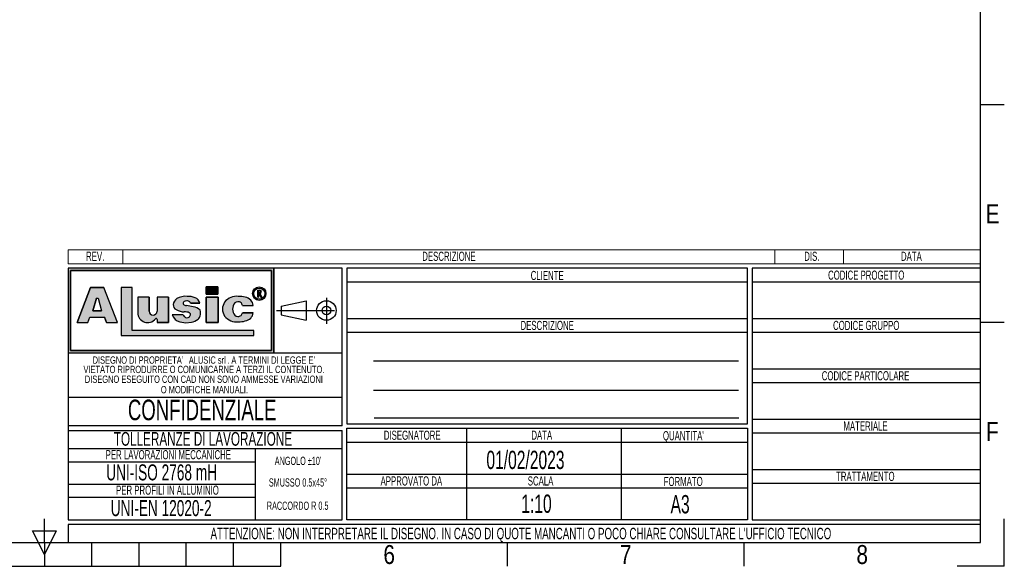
# Model space of a CAD drawing. Header units: millimetres. Extents: x 0 to 420, y 0 to 309.
# Tile 20 of 32: x 205 to 420, y 0 to 120. Entities that reach past the tile are written whole.
import ezdxf
from ezdxf.enums import TextEntityAlignment as Align

# ---------------------------------------------------------------- set-up
doc = ezdxf.new("R2010")
doc.units = ezdxf.units.MM
doc.linetypes.add('CENTERX2', pattern=[20.319999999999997, 12.7, -2.54, 2.54, -2.54])
doc.layers.add('CARTIGLIO', color=140, linetype='Continuous')
doc.styles.add('SLDTEXTSTYLE0', font='TXT', dxfattribs={"width": 0.6382978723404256})
doc.styles.add('SLDTEXTSTYLE1', font='TXT', dxfattribs={"width": 0.675})
doc.styles.add('SLDTEXTSTYLE2', font='TXT', dxfattribs={"width": 0.8214676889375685})

# ---------------------------------------------------------------- blocks, each defined once
blk = doc.blocks.new('SW_NOTE_0')
at = {"layer": 'CARTIGLIO', "color": 0, "insert": (7.526595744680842, 2.578135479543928), "char_height": 2, "attachment_point": 2, "style": 'SLDTEXTSTYLE0'}
blk.add_mtext('TRATTAMENTO', dxfattribs=at)
blk = doc.blocks.new('SW_NOTE_0_1')
at = {"layer": 'CARTIGLIO', "color": 0, "insert": (85.40558510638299, 3.222669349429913), "char_height": 2.5, "attachment_point": 2, "style": 'SLDTEXTSTYLE0'}
blk.add_mtext("ATTENZIONE: NON INTERPRETARE IL DISEGNO. IN CASO DI QUOTE MANCANTI O POCO CHIARE CONSULTARE L'UFFICIO TECNICO", dxfattribs=at)
blk = doc.blocks.new('SW_NOTE_0_2')
at = {"layer": 'CARTIGLIO', "color": 0, "insert": (3.510638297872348, 2.578135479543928), "char_height": 2, "attachment_point": 2, "style": 'SLDTEXTSTYLE0'}
blk.add_mtext('SCALA', dxfattribs=at)
blk = doc.blocks.new('SW_NOTE_0_3')
at = {"layer": 'CARTIGLIO', "color": 0, "insert": (8.670212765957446, 2.578135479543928), "char_height": 2, "attachment_point": 2, "style": 'SLDTEXTSTYLE0'}
blk.add_mtext('APPROVATO DA', dxfattribs=at)
blk = doc.blocks.new('SW_NOTE_0_4')
at = {"layer": 'CARTIGLIO', "color": 0, "insert": (5.398936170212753, 2.578135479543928), "char_height": 2, "attachment_point": 2, "style": 'SLDTEXTSTYLE0'}
blk.add_mtext('FORMATO', dxfattribs=at)
blk = doc.blocks.new('SW_NOTE_0_5')
at = {"layer": 'CARTIGLIO', "color": 0, "insert": (7.606382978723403, 2.578135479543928), "char_height": 2, "attachment_point": 2, "style": 'SLDTEXTSTYLE0'}
blk.add_mtext('DISEGNATORE', dxfattribs=at)
blk = doc.blocks.new('SW_NOTE_0_6')
at = {"layer": 'CARTIGLIO', "color": 0, "insert": (2.845744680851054, 2.578135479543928), "char_height": 2, "attachment_point": 2, "style": 'SLDTEXTSTYLE0'}
blk.add_mtext('DATA', dxfattribs=at)
blk = doc.blocks.new('SW_NOTE_0_7')
at = {"layer": 'CARTIGLIO', "color": 0, "insert": (5.558510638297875, 2.578135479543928), "char_height": 2, "attachment_point": 2, "style": 'SLDTEXTSTYLE0'}
blk.add_mtext("QUANTITA'", dxfattribs=at)
blk = doc.blocks.new('SW_NOTE_0_8')
at = {"layer": 'CARTIGLIO', "color": 0, "insert": (7.10106382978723, 2.578135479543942), "char_height": 2, "attachment_point": 2, "style": 'SLDTEXTSTYLE0'}
blk.add_mtext('DESCRIZIONE', dxfattribs=at)
blk = doc.blocks.new('SW_NOTE_0_9')
at = {"layer": 'CARTIGLIO', "color": 0, "insert": (4.228723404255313, 2.578135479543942), "char_height": 2, "attachment_point": 2, "style": 'SLDTEXTSTYLE0'}
blk.add_mtext('CLIENTE', dxfattribs=at)
blk = doc.blocks.new('SW_NOTE_0_10')
at = {"layer": 'CARTIGLIO', "color": 0, "insert": (5.691489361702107, 2.578135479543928), "char_height": 2, "attachment_point": 2, "style": 'SLDTEXTSTYLE0'}
blk.add_mtext('MATERIALE', dxfattribs=at)
blk = doc.blocks.new('SW_NOTE_0_11')
at = {"layer": 'CARTIGLIO', "color": 0, "insert": (12.15425531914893, 2.578135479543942), "char_height": 2, "attachment_point": 2, "style": 'SLDTEXTSTYLE0'}
blk.add_mtext('CODICE PARTICOLARE', dxfattribs=at)
blk = doc.blocks.new('SW_NOTE_0_12')
at = {"layer": 'CARTIGLIO', "color": 0, "insert": (9.547872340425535, 2.578135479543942), "char_height": 2, "attachment_point": 2, "style": 'SLDTEXTSTYLE0'}
blk.add_mtext('CODICE GRUPPO', dxfattribs=at)
blk = doc.blocks.new('SW_NOTE_0_13')
at = {"layer": 'CARTIGLIO', "color": 0, "insert": (10.69148936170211, 2.578135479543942), "char_height": 2, "attachment_point": 2, "style": 'SLDTEXTSTYLE0'}
blk.add_mtext('CODICE PROGETTO', dxfattribs=at)
blk = doc.blocks.new('SW_NOTE_0_14')
at = {"layer": 'CARTIGLIO', "color": 0, "insert": (6.67819148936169, 2.320321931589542), "char_height": 1.8, "attachment_point": 2, "style": 'SLDTEXTSTYLE0'}
blk.add_mtext("ANGOLO ±10'", dxfattribs=at)
blk = doc.blocks.new('SW_NOTE_0_15')
at = {"layer": 'CARTIGLIO', "color": 0, "insert": (23.93617021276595, 3.867203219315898), "char_height": 3, "attachment_point": 2, "style": 'SLDTEXTSTYLE0'}
blk.add_mtext('TOLLERANZE DI LAVORAZIONE', dxfattribs=at)
blk = doc.blocks.new('SW_NOTE_0_16')
at = {"layer": 'CARTIGLIO', "color": 0, "insert": (21.07265624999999, 5.800804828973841), "char_height": 4.500000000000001, "attachment_point": 2, "style": 'SLDTEXTSTYLE1'}
blk.add_mtext('CONFIDENZIALE', dxfattribs=at)
blk = doc.blocks.new('SW_NOTE_0_17')
at = {"layer": 'CARTIGLIO', "color": 0, "insert": (28.04255319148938, 2.062508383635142), "char_height": 1.6, "attachment_point": 2, "style": 'SLDTEXTSTYLE0'}
blk.add_mtext('DISEGNO ESEGUITO CON CAD NON SONO AMMESSE VARIAZIONI', dxfattribs=at)
blk = doc.blocks.new('SW_NOTE_0_18')
at = {"layer": 'CARTIGLIO', "color": 0, "insert": (27.3404255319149, 2.062508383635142), "char_height": 1.6, "attachment_point": 2, "style": 'SLDTEXTSTYLE0'}
blk.add_mtext('VIETATO RIPRODURRE O COMUNICARNE A TERZI IL CONTENUTO.', dxfattribs=at)
blk = doc.blocks.new('SW_NOTE_0_19')
at = {"layer": 'CARTIGLIO', "color": 0, "insert": (7.587765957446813, 2.320321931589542), "char_height": 1.8, "attachment_point": 2, "style": 'SLDTEXTSTYLE0'}
blk.add_mtext('SMUSSO 0.5x45°', dxfattribs=at)
blk = doc.blocks.new('SW_NOTE_0_20')
at = {"layer": 'CARTIGLIO', "color": 0, "insert": (10.40425531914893, 2.062508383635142), "char_height": 1.6, "attachment_point": 2, "style": 'SLDTEXTSTYLE0'}
blk.add_mtext('O MODIFICHE MANUALI.', dxfattribs=at)
blk = doc.blocks.new('SW_NOTE_0_21')
at = {"layer": 'CARTIGLIO', "color": 0, "char_height": 1.6, "attachment_point": 2, "style": 'SLDTEXTSTYLE0'}
for s, insert in [('ALUSIC srl', (25.45120500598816, 2.062508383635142)), ("DISEGNO DI PROPRIETA'", (10.27659574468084, 2.062508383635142)), (". A TERMINI DI LEGGE E'", (39.41078027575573, 2.062508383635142))]:
    blk.add_mtext(s, dxfattribs=dict(at, insert=insert))
blk = doc.blocks.new('SW_NOTE_0_22')
at = {"layer": 'CARTIGLIO', "color": 0, "insert": (8.569148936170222, 2.320321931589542), "char_height": 1.8, "attachment_point": 2, "style": 'SLDTEXTSTYLE0'}
blk.add_mtext('RACCORDO R 0.5', dxfattribs=at)
blk = doc.blocks.new('SW_NOTE_0_23')
at = {"layer": 'CARTIGLIO', "color": 0, "insert": (18.30319148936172, 2.578135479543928), "char_height": 2, "attachment_point": 2, "style": 'SLDTEXTSTYLE0'}
blk.add_mtext('PER LAVORAZIONI MECCANICHE', dxfattribs=at)
blk = doc.blocks.new('SW_NOTE_0_24')
at = {"layer": 'CARTIGLIO', "color": 0, "insert": (15.68484042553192, 4.511737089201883), "char_height": 3.5, "attachment_point": 2, "style": 'SLDTEXTSTYLE0'}
blk.add_mtext('UNI-ISO 2768 mH', dxfattribs=at)
blk = doc.blocks.new('SW_NOTE_0_25')
at = {"layer": 'CARTIGLIO', "color": 0, "insert": (13.85638297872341, 2.578135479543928), "char_height": 2, "attachment_point": 2, "style": 'SLDTEXTSTYLE0'}
blk.add_mtext('PER PROFILI IN ALLUMINIO', dxfattribs=at)
blk = doc.blocks.new('SW_NOTE_0_26')
at = {"layer": 'CARTIGLIO', "color": 0, "insert": (14.05585106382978, 4.511737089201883), "char_height": 3.5, "attachment_point": 2, "style": 'SLDTEXTSTYLE0'}
blk.add_mtext('UNI-EN 12020-2', dxfattribs=at)
blk = doc.blocks.new('SW_NOTE_0_27')
at = {"layer": 'CARTIGLIO', "color": 0, "insert": (2.340425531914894, 2.578135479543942), "char_height": 2, "attachment_point": 2, "style": 'SLDTEXTSTYLE0'}
blk.add_mtext('REV.', dxfattribs=at)
blk = doc.blocks.new('SW_NOTE_0_28')
at = {"layer": 'CARTIGLIO', "color": 0, "insert": (2.845744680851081, 2.578135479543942), "char_height": 2, "attachment_point": 2, "style": 'SLDTEXTSTYLE0'}
blk.add_mtext('DATA', dxfattribs=at)
blk = doc.blocks.new('SW_NOTE_0_29')
at = {"layer": 'CARTIGLIO', "color": 0, "insert": (7.10106382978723, 2.578135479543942), "char_height": 2, "attachment_point": 2, "style": 'SLDTEXTSTYLE0'}
blk.add_mtext('DESCRIZIONE', dxfattribs=at)
blk = doc.blocks.new('SW_NOTE_0_30')
at = {"layer": 'CARTIGLIO', "color": 0, "insert": (1.968085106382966, 2.578135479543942), "char_height": 2, "attachment_point": 2, "style": 'SLDTEXTSTYLE0'}
blk.add_mtext('DIS.', dxfattribs=at)
blk = doc.blocks.new('Cartiglio ALUSIC')
at = {"layer": 'CARTIGLIO'}
h = blk.add_hatch(color=256, dxfattribs=at)
h.paths.add_polyline_path([(113.971100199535, 149.9990413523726), (113.971100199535, 131.4990413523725), (158.971100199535, 131.4990413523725), (158.971100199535, 149.9990413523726)], flags=0)
h.paths.add_polyline_path([(114.471100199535, 131.9990413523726), (114.471100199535, 149.4990413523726), (158.471100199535, 149.4990413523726), (158.471100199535, 131.9990413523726)], flags=0)
h = blk.add_hatch(color=256, dxfattribs=at)
h.paths.add_polyline_path([(118.292263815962, 138.1064632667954), (118.7611454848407, 139.3206628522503), (121.9303757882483, 139.3206628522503), (122.3992574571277, 138.1064632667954), (124.7510688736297, 138.1064632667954), (121.7833115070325, 145.7916640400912), (118.9082097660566, 145.7916640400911), (115.9404523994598, 138.1064632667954)], flags=0)
h.paths.add_polyline_path([(119.3961687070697, 140.7216809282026), (120.1708764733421, 143.4547391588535), (120.5206447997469, 143.4547391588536), (121.2953525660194, 140.721680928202)], flags=0)
for points in [[(128.0219401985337, 145.7956943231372), (125.5527056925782, 145.7956943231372), (125.5527056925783, 135.2696801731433), (154.6424359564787, 135.2696801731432), (154.6424359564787, 136.3597302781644), (128.0219401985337, 136.3597302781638)], [(144.2116339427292, 145.9308884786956), (144.2116339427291, 144.3245774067), (146.6985305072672, 144.3245774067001), (146.6985305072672, 145.9308884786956)], [(146.7838932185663, 143.6808359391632), (144.2116339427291, 143.6808359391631), (144.2116339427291, 138.1064632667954), (146.7838932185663, 138.1064632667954)]]:
    blk.add_hatch(color=256, dxfattribs=at).paths.add_polyline_path(points, flags=0)
h = blk.add_hatch(color=256, dxfattribs=at)
edge = h.paths.add_edge_path(flags=0)
edge.add_arc((155.7921827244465, 144.4510199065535), 1.479868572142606, 0, 360)
edge = h.paths.add_edge_path(flags=0)
edge.add_arc((155.7921827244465, 144.4510199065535), 1.214864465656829, 0, 360)
h = blk.add_hatch(color=256, dxfattribs=at)
edge = h.paths.add_edge_path(flags=0)
edge.add_arc((155.8903200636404, 144.8676091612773), 0.3723980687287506, 277.1406326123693, 450.0000000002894)
edge.add_line((155.8903200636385, 145.240007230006), (155.450204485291, 145.240007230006))
edge.add_line((155.450204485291, 145.240007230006), (155.450204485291, 143.6880606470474))
edge.add_line((155.450204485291, 143.6880606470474), (155.605611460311, 143.6880606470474))
edge.add_line((155.605611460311, 143.6880606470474), (155.605611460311, 144.4952110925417))
edge.add_line((155.605611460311, 144.4952110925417), (155.764003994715, 144.4952110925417))
edge.add_line((155.764003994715, 144.4952110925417), (156.171212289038, 143.6880606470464))
edge.add_line((156.171212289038, 143.6880606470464), (156.3452765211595, 143.6880606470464))
edge.add_line((156.3452765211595, 143.6880606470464), (155.9366110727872, 144.4980993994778))
edge = h.paths.add_edge_path(flags=0)
edge.add_line((155.6056114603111, 145.0846002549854), (155.8903200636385, 145.0846002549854))
edge.add_arc((155.8903200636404, 144.8676091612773), 0.2169910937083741, -90.00000000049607, 90.00000000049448, ccw=False)
edge.add_line((155.8903200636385, 144.6506180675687), (155.6056114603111, 144.6506180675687))
edge.add_line((155.6056114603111, 144.6506180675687), (155.6056114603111, 145.0846002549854))
h = blk.add_hatch(color=256, dxfattribs=at)
edge = h.paths.add_edge_path(flags=0)
edge.add_arc((132.5578484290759, 140.6186164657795), 0.8721260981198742, 180, 360, ccw=False)
edge.add_line((131.6857223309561, 140.6186164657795), (131.6857223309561, 143.6808359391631))
edge.add_line((131.6857223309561, 143.6808359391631), (129.2243885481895, 143.6808359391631))
edge.add_line((129.2243885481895, 143.6808359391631), (129.2243885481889, 140.2640777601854))
edge.add_arc((131.3820030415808, 140.2640777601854), 2.157614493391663, 180, 321.9680973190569)
edge.add_arc((133.2350345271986, 138.8146685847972), 0.1949400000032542, 3.751097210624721e-10, 141.9680973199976, ccw=False)
edge.add_line((133.4299745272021, 138.8146685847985), (133.4299745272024, 138.106463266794))
edge.add_line((133.4299745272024, 138.106463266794), (135.91068894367, 138.106463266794))
edge.add_line((135.91068894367, 138.106463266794), (135.9106889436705, 143.6808359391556))
edge.add_line((135.9106889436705, 143.6808359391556), (133.4299745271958, 143.6808359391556))
edge.add_line((133.4299745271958, 143.6808359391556), (133.4299745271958, 140.6186164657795))
h = blk.add_hatch(color=256, dxfattribs=at)
edge = h.paths.add_edge_path(flags=0)
edge.add_line((139.7219511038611, 138.0874905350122), (140.9616140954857, 138.2313935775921))
edge.add_arc((140.6251358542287, 140.9172664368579), 2.706867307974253, 277.1406456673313, 311.0032214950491)
edge.add_arc((141.7459062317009, 139.8536948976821), 1.178212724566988, 303.7868133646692, 347.8980612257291)
edge.add_arc((141.0550130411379, 140.1458147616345), 1.920162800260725, 343.6935231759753, 381.4193527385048)
edge.add_arc((140.9170023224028, 138.8528855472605), 2.77207698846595, 46.00269433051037, 81.25096772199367)
edge.add_arc((133.1604335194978, 99.54681763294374), 42.8338661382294, 78.993004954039, 81.01866969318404)
edge.add_arc((140.0875549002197, 143.5111497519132), 1.672976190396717, 238.77709912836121, 261.74465207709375, ccw=False)
edge.add_arc((139.511171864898, 142.3534770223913), 0.3988810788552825, 114.64010585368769, 223.1865854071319, ccw=False)
edge.add_arc((139.9292750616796, 141.471492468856), 1.374925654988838, 90.51660503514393, 115.15343256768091, ccw=False)
edge.add_arc((139.978971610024, 141.8617877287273), 0.986530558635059, 50.69488274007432, 93.60864602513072, ccw=False)
edge.add_arc((140.2656634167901, 142.2302567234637), 0.519939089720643, 14.547573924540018, 49.4198797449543, ccw=False)
edge.add_line((140.7689329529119, 142.3608569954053), (142.7634621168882, 142.3608569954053))
edge.add_arc((141.3534729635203, 142.2214802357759), 1.416861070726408, 5.645321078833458, 71.38339334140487)
edge.add_arc((140.0918708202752, 138.6413140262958), 5.212710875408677, 70.80435731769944, 90.86664277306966)
edge.add_arc((139.6876943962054, 140.01898057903), 3.848224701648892, 85.15036290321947, 119.9120405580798)
edge.add_arc((138.7589405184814, 141.8826763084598), 1.774008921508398, 123.9309471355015, 174.9914571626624)
edge.add_arc((138.007121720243, 141.9227892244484), 1.021881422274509, 173.5516105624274, 249.3813116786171)
edge.add_arc((139.4480837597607, 143.8857829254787), 3.430150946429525, 238.3320469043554, 269.1908231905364)
edge.add_arc((139.5671105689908, 138.3083973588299), 2.154096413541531, 64.99796384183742, 94.45891481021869, ccw=False)
edge.add_arc((140.3551381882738, 139.8813550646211), 0.398545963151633, -35.586121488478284, 72.11412463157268, ccw=False)
edge.add_arc((139.9862171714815, 139.9393420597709), 0.7512299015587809, 245.201083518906, 337.29941344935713, ccw=False)
edge.add_arc((139.934335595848, 140.0154535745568), 0.8024620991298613, 192.5591591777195, 250.8523518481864, ccw=False)
edge.add_line((139.1510748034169, 139.8409601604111), (136.768183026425, 139.8409601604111))
edge.add_arc((138.8654850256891, 140.4022414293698), 2.1711085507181, 194.9824340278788, 258.3364147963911)
edge.add_line((138.4265630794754, 138.2759630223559), (139.7219511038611, 138.0874905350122))
h = blk.add_hatch(color=256, dxfattribs=at)
edge = h.paths.add_edge_path(flags=0)
edge.add_arc((151.1448446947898, 140.5631500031), 1.095489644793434, 191.1589777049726, 269.9285492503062, ccw=False)
edge.add_arc((152.2932291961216, 141.066632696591), 2.335462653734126, 162.1599290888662, 197.8400709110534, ccw=False)
edge.add_arc((151.1448446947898, 141.5701153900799), 1.095489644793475, 90.07145075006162, 168.8410222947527, ccw=False)
edge.add_arc((151.2517282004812, 141.8150308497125), 0.8574339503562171, 2.566657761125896, 97.25285314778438, ccw=False)
edge.add_line((152.108301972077, 141.8534281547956), (154.4848142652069, 141.8534281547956))
edge.add_arc((152.4212904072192, 141.6061501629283), 2.078287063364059, 6.833333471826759, 81.00039250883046)
edge.add_arc((151.336234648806, 138.6914263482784), 5.163706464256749, 74.1517675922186, 91.31975036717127)
edge.add_arc((150.8738064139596, 140.4366829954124), 3.434301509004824, 84.25969198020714, 140.8312604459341)
edge.add_arc((150.5707293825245, 141.0666326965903), 2.817144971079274, 146.8823062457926, 213.1176937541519)
edge.add_arc((150.87380641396, 141.6965823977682), 3.434301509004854, 219.1687395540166, 275.7403080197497)
edge.add_arc((151.3362346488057, 143.4418390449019), 5.163706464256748, 268.6802496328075, 285.8482324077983)
edge.add_arc((152.4212904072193, 140.5271152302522), 2.078287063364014, 278.9996074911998, 353.1666665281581)
edge.add_line((154.4848142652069, 140.2798372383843), (152.1083019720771, 140.2798372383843))
edge.add_arc((151.2517282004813, 140.3182345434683), 0.8574339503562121, 262.7471468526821, 357.4333422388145, ccw=False)
at = {"color": 161, "linetype": 'Continuous', "lineweight": 18}
for p, q in [((113.971100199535, 150.9990413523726), (113.971100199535, 153.9990413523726)), ((113.971100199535, 153.9990413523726), (313.621100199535, 153.9990413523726)), ((125.971100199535, 153.9990413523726), (125.971100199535, 150.9990413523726)), ((268.621100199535, 153.9990413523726), (268.621100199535, 150.9990413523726)), ((283.621100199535, 153.9990413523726), (283.621100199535, 150.9990413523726)), ((313.621100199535, 150.9990413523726), (313.621100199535, 153.9990413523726)), ((113.971100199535, 150.9990413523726), (313.621100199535, 150.9990413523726))]:
    blk.add_line(p, q, dxfattribs=at)
at = {"layer": 'CARTIGLIO'}
for p, q in [((113.971100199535, 149.9990413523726), (113.971100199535, 131.4990413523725)), ((113.971100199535, 149.9990413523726), (113.971100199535, 94.99904135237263)), ((173.971100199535, 149.9990413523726), (113.971100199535, 149.9990413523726)), ((158.971100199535, 149.9990413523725), (113.971100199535, 149.9990413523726)), ((113.971100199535, 149.9990413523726), (113.971100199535, 131.4990413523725)), ((113.971100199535, 149.9990413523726), (113.971100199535, 115.5498549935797)), ((114.471100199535, 131.9990413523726), (114.471100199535, 149.4990413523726)), ((114.471100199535, 149.4990413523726), (114.471100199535, 131.9990413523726)), ((114.471100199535, 149.4990413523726), (158.471100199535, 149.4990413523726)), ((158.471100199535, 149.4990413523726), (114.471100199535, 149.4990413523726)), ((158.471100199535, 149.4990413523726), (158.471100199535, 131.9990413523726)), ((158.471100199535, 131.9990413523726), (158.471100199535, 149.4990413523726)), ((158.971100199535, 131.4990413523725), (158.971100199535, 149.9990413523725)), ((158.971100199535, 149.9990413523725), (158.971100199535, 131.4990413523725)), ((173.971100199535, 115.5498549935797), (173.971100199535, 149.9990413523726)), ((262.621100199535, 149.9990413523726), (174.971100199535, 149.9990413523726)), ((174.971100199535, 149.9990413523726), (174.971100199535, 115.9990413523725)), ((262.621100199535, 115.9990413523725), (262.621100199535, 149.9990413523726)), ((313.621100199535, 149.9990413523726), (263.621100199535, 149.9990413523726)), ((263.621100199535, 149.9990413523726), (263.621100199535, 94.99904135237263)), ((313.621100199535, 94.99904135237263), (313.621100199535, 149.9990413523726)), ((174.971100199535, 146.9990413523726), (262.621100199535, 146.9990413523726)), ((263.621100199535, 146.9990413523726), (313.621100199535, 146.9990413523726)), ((118.9082097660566, 145.7916640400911), (115.9404523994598, 138.1064632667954)), ((115.9404523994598, 138.1064632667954), (118.9082097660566, 145.7916640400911)), ((121.7833115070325, 145.7916640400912), (118.9082097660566, 145.7916640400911)), ((118.9082097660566, 145.7916640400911), (121.7833115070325, 145.7916640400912)), ((124.7510688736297, 138.1064632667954), (121.7833115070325, 145.7916640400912)), ((124.7510688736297, 138.1064632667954), (121.7833115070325, 145.7916640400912)), ((128.0219401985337, 145.7956943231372), (125.5527056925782, 145.7956943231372)), ((125.5527056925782, 145.7956943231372), (125.5527056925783, 135.2696801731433)), ((128.0219401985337, 145.7956943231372), (125.5527056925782, 145.7956943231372)), ((125.5527056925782, 145.7956943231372), (125.5527056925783, 135.2696801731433)), ((128.0219401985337, 136.3597302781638), (128.0219401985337, 145.7956943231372)), ((128.0219401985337, 136.3597302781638), (128.0219401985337, 145.7956943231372)), ((146.6985305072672, 145.9308884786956), (144.2116339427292, 145.9308884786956)), ((144.2116339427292, 145.9308884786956), (144.2116339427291, 144.3245774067)), ((144.2116339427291, 144.3245774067), (144.2116339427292, 145.9308884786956)), ((144.2116339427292, 145.9308884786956), (146.6985305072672, 145.9308884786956)), ((144.2116339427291, 144.3245774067), (146.6985305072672, 144.3245774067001)), ((146.6985305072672, 144.3245774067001), (144.2116339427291, 144.3245774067)), ((146.6985305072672, 145.9308884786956), (146.6985305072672, 144.3245774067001)), ((146.6985305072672, 144.3245774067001), (146.6985305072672, 145.9308884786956)), ((155.450204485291, 143.6880606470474), (155.450204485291, 145.240007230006)), ((155.450204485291, 143.6880606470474), (155.450204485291, 145.240007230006)), ((155.450204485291, 145.240007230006), (155.8903200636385, 145.240007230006)), ((155.450204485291, 145.240007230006), (155.8903200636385, 145.240007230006)), ((155.6056114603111, 145.0846002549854), (155.8903200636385, 145.0846002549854)), ((155.6056114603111, 144.6506180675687), (155.6056114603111, 145.0846002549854)), ((155.6056114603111, 144.6506180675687), (155.6056114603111, 145.0846002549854)), ((155.6056114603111, 145.0846002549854), (155.8903200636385, 145.0846002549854)), ((155.6056114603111, 144.6506180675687), (155.8903200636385, 144.6506180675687)), ((155.8903200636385, 144.6506180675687), (155.6056114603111, 144.6506180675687)), ((155.605611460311, 144.4952110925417), (155.605611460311, 143.6880606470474)), ((155.605611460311, 143.6880606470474), (155.605611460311, 144.4952110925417)), ((155.764003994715, 144.4952110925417), (155.605611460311, 144.4952110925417)), ((155.605611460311, 144.4952110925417), (155.764003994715, 144.4952110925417)), ((156.171212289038, 143.6880606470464), (155.764003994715, 144.4952110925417)), ((155.764003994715, 144.4952110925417), (156.171212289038, 143.6880606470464)), ((155.9366110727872, 144.4980993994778), (156.3452765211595, 143.6880606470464)), ((155.9366110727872, 144.4980993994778), (156.3452765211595, 143.6880606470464)), ((119.3961687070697, 140.7216809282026), (120.1708764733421, 143.4547391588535)), ((120.1708764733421, 143.4547391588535), (119.3961687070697, 140.7216809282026)), ((120.1708764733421, 143.4547391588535), (120.5206447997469, 143.4547391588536)), ((120.1708764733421, 143.4547391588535), (120.5206447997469, 143.4547391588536)), ((120.5206447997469, 143.4547391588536), (121.2953525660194, 140.721680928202)), ((120.5206447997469, 143.4547391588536), (121.2953525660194, 140.721680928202)), ((129.2243885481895, 143.6808359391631), (129.2243885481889, 140.2640777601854)), ((131.6857223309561, 143.6808359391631), (129.2243885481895, 143.6808359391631)), ((131.6857223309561, 143.6808359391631), (129.2243885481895, 143.6808359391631)), ((129.2243885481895, 143.6808359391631), (129.2243885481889, 140.2640777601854)), ((131.6857223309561, 140.6186164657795), (131.6857223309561, 143.6808359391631)), ((131.6857223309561, 143.6808359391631), (131.6857223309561, 140.6186164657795)), ((135.9106889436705, 143.6808359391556), (133.4299745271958, 143.6808359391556)), ((133.4299745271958, 143.6808359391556), (133.4299745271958, 140.6186164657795)), ((133.4299745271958, 143.6808359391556), (133.4299745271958, 140.6186164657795)), ((135.9106889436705, 143.6808359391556), (133.4299745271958, 143.6808359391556)), ((135.9106889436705, 143.6808359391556), (135.91068894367, 138.106463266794)), ((135.91068894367, 138.106463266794), (135.9106889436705, 143.6808359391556)), ((140.7689329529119, 142.3608569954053), (142.7634621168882, 142.3608569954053)), ((142.7634621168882, 142.3608569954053), (140.7689329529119, 142.3608569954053)), ((146.7838932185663, 143.6808359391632), (144.2116339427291, 143.6808359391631)), ((144.2116339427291, 143.6808359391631), (144.2116339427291, 138.1064632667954)), ((144.2116339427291, 143.6808359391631), (146.7838932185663, 143.6808359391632)), ((144.2116339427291, 138.1064632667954), (144.2116339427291, 143.6808359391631)), ((146.7838932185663, 138.1064632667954), (146.7838932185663, 143.6808359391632)), ((146.7838932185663, 143.6808359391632), (146.7838932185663, 138.1064632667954)), ((155.450204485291, 143.6880606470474), (155.605611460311, 143.6880606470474)), ((155.605611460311, 143.6880606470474), (155.450204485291, 143.6880606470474)), ((156.171212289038, 143.6880606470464), (156.3452765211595, 143.6880606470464)), ((156.3452765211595, 143.6880606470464), (156.171212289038, 143.6880606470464)), ((160.5624374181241, 141.7060810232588), (166.0550106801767, 142.8872795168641)), ((166.0550106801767, 142.8872795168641), (166.0550106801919, 138.6108031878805)), ((121.2953525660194, 140.721680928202), (119.3961687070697, 140.7216809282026)), ((119.3961687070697, 140.7216809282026), (121.2953525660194, 140.721680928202)), ((152.108301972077, 141.8534281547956), (154.4848142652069, 141.8534281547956)), ((152.108301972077, 141.8534281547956), (154.4848142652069, 141.8534281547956)), ((154.4848142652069, 140.2798372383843), (152.1083019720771, 140.2798372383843)), ((152.1083019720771, 140.2798372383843), (154.4848142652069, 140.2798372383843)), ((160.5624374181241, 141.7060810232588), (160.5624374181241, 139.7920016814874)), ((115.9404523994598, 138.1064632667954), (118.292263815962, 138.1064632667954)), ((115.9404523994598, 138.1064632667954), (118.292263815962, 138.1064632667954)), ((118.292263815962, 138.1064632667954), (118.7611454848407, 139.3206628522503)), ((118.292263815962, 138.1064632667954), (118.7611454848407, 139.3206628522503)), ((118.7611454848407, 139.3206628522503), (121.9303757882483, 139.3206628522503)), ((118.7611454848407, 139.3206628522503), (121.9303757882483, 139.3206628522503)), ((122.3992574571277, 138.1064632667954), (121.9303757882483, 139.3206628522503)), ((121.9303757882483, 139.3206628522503), (122.3992574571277, 138.1064632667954)), ((122.3992574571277, 138.1064632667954), (124.7510688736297, 138.1064632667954)), ((122.3992574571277, 138.1064632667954), (124.7510688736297, 138.1064632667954)), ((133.4299745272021, 138.8146685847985), (133.4299745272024, 138.106463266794)), ((133.4299745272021, 138.8146685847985), (133.4299745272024, 138.106463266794)), ((133.4299745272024, 138.106463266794), (135.91068894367, 138.106463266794)), ((135.91068894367, 138.106463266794), (133.4299745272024, 138.106463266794)), ((139.1510748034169, 139.8409601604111), (136.768183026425, 139.8409601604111)), ((139.1510748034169, 139.8409601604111), (136.768183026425, 139.8409601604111)), ((138.4265630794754, 138.2759630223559), (139.7219511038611, 138.0874905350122)), ((138.4265630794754, 138.2759630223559), (139.7219511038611, 138.0874905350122)), ((139.7219511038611, 138.0874905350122), (140.9616140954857, 138.2313935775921)), ((139.7219511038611, 138.0874905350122), (140.9616140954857, 138.2313935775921)), ((144.2116339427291, 138.1064632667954), (146.7838932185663, 138.1064632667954)), ((146.7838932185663, 138.1064632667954), (144.2116339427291, 138.1064632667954)), ((160.5624374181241, 139.7920016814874), (166.0550106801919, 138.6108031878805)), ((174.971100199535, 138.9990413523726), (262.621100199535, 138.9990413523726)), ((263.621100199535, 138.9990413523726), (313.621100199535, 138.9990413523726)), ((154.6424359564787, 136.3597302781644), (128.0219401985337, 136.3597302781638)), ((154.6424359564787, 136.3597302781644), (128.0219401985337, 136.3597302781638)), ((154.6424359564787, 135.2696801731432), (154.6424359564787, 136.3597302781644)), ((154.6424359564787, 135.2696801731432), (154.6424359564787, 136.3597302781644)), ((174.971100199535, 135.9990413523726), (262.621100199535, 135.9990413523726)), ((263.621100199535, 135.9990413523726), (313.621100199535, 135.9990413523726)), ((125.5527056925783, 135.2696801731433), (154.6424359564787, 135.2696801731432)), ((125.5527056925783, 135.2696801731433), (154.6424359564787, 135.2696801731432)), ((113.971100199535, 131.4990413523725), (158.971100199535, 131.4990413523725)), ((113.971100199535, 131.4990413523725), (173.971100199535, 131.4990413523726)), ((158.471100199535, 131.9990413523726), (114.471100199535, 131.9990413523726)), ((114.471100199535, 131.9990413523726), (158.471100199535, 131.9990413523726)), ((260.621100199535, 129.6657080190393), (180.7961001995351, 129.6657080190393)), ((263.621100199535, 127.9990413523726), (313.621100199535, 127.9990413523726)), ((263.621100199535, 124.9990413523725), (313.621100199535, 124.9990413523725)), ((180.7961001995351, 123.3074882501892), (260.621100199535, 123.3074882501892)), ((173.971100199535, 121.7636603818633), (113.971100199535, 121.7636603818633)), ((180.9187030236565, 117.3170769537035), (260.7437030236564, 117.3170769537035)), ((263.621100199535, 116.9990413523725), (313.621100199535, 116.9990413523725)), ((173.971100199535, 115.5498549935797), (113.971100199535, 115.5498549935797)), ((113.971100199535, 114.5498549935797), (173.971100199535, 114.5498549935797)), ((113.971100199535, 114.5498549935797), (113.971100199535, 94.99904135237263)), ((173.971100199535, 94.99904135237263), (173.971100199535, 114.5498549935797)), ((174.971100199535, 115.9990413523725), (262.621100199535, 115.9990413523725)), ((174.971100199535, 114.9990413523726), (262.621100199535, 114.9990413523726)), ((174.971100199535, 94.99904135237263), (174.971100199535, 114.9990413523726)), ((201.1430971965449, 114.9990413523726), (201.1430971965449, 94.99904135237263)), ((234.9680971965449, 114.9990413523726), (234.9680971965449, 94.99904135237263)), ((262.621100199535, 114.9990413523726), (262.621100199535, 94.99904135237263)), ((263.621100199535, 113.9990413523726), (313.621100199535, 113.9990413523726)), ((173.9571410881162, 110.4900006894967), (113.9571410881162, 110.4900006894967)), ((154.9806365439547, 94.99904135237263), (154.9806365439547, 110.4900006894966)), ((174.971100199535, 111.9990413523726), (262.621100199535, 111.9990413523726)), ((113.971100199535, 107.6716313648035), (154.9806365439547, 107.6716313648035)), ((263.621100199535, 105.9990413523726), (313.621100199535, 105.9990413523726)), ((174.971100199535, 104.9990413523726), (262.621100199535, 104.9990413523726)), ((154.9806365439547, 102.7445210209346), (113.971100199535, 102.7445210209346)), ((174.971100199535, 101.9990413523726), (262.621100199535, 101.9990413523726)), ((263.621100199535, 102.9990413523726), (313.621100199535, 102.9990413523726)), ((113.9850593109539, 99.96496483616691), (154.9945956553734, 99.96496483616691)), ((113.971100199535, 94.99904135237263), (173.971100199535, 94.99904135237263)), ((262.621100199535, 94.99904135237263), (174.971100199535, 94.99904135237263)), ((263.621100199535, 94.99904135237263), (313.621100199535, 94.99904135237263)), ((313.621100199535, 93.99904135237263), (113.971100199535, 93.99904135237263)), ((113.971100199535, 93.99904135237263), (113.971100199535, 89.99904135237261)), ((313.621100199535, 89.99904135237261), (313.621100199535, 93.99904135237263)), ((113.971100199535, 89.99904135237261), (313.621100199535, 89.99904135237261))]:
    blk.add_line(p, q, dxfattribs=at)
at = {"layer": 'CARTIGLIO', "linetype": 'CENTERX2'}
for p, q in [((170.4898443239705, 143.5008789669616), (170.4898443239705, 137.8355069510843)), ((159.5584198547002, 140.749041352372), (173.3837805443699, 140.749041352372))]:
    blk.add_line(p, q, dxfattribs=at)
at = {"layer": 'CARTIGLIO', "linetype": 'Continuous'}
blk.add_line((113.9695322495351, 89.99904135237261), (313.621100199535, 89.99904135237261), dxfattribs=at)
at = {"layer": 'CARTIGLIO'}
for centre, radius in [((155.7921827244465, 144.4510199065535), 1.479868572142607), ((155.7921827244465, 144.4510199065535), 1.479868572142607), ((155.7921827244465, 144.4510199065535), 1.214864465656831), ((155.7921827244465, 144.4510199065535), 1.214864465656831), ((170.4898443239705, 140.7490413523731), 2.138238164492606), ((170.4898443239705, 140.7490413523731), 0.9570396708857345)]:
    blk.add_circle(centre, radius, dxfattribs=at)
for centre, radius, start, end in [((155.8903200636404, 144.8676091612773), 0.3723980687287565, 277.1406326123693, 90.00000000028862), ((155.8903200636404, 144.8676091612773), 0.3723980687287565, 277.1406326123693, 90.00000000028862), ((155.8903200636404, 144.8676091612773), 0.2169910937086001, 269.9999999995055, 90.00000000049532), ((155.8903200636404, 144.8676091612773), 0.2169910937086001, 269.9999999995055, 90.00000000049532), ((138.7589405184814, 141.8826763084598), 1.774008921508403, 123.9309471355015, 174.9914571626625), ((138.7589405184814, 141.8826763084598), 1.774008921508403, 123.9309471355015, 174.9914571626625), ((139.6876943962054, 140.01898057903), 3.848224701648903, 85.15036290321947, 119.9120405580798), ((139.6876943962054, 140.01898057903), 3.848224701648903, 85.15036290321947, 119.9120405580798), ((139.511171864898, 142.3534770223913), 0.3988810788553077, 114.6401058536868, 223.1865854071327), ((139.511171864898, 142.3534770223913), 0.3988810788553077, 114.6401058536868, 223.1865854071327), ((139.9292750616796, 141.471492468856), 1.374925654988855, 90.51660503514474, 115.1534325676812), ((139.9292750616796, 141.471492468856), 1.374925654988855, 90.51660503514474, 115.1534325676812), ((139.978971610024, 141.8617877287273), 0.9865305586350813, 50.69488274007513, 93.60864602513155), ((139.978971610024, 141.8617877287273), 0.9865305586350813, 50.69488274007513, 93.60864602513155), ((140.0918708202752, 138.6413140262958), 5.212710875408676, 70.80435731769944, 90.86664277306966), ((140.0918708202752, 138.6413140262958), 5.212710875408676, 70.80435731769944, 90.86664277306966), ((140.2656634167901, 142.2302567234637), 0.5199390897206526, 14.5475739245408, 49.41987974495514), ((140.2656634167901, 142.2302567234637), 0.5199390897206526, 14.5475739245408, 49.41987974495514), ((141.3534729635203, 142.2214802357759), 1.416861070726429, 5.645321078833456, 71.38339334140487), ((141.3534729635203, 142.2214802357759), 1.416861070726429, 5.645321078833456, 71.38339334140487), ((150.5707293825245, 141.0666326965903), 2.81714497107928, 146.8823062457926, 213.1176937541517), ((150.5707293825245, 141.0666326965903), 2.81714497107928, 146.8823062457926, 213.1176937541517), ((150.8738064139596, 140.4366829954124), 3.434301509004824, 84.25969198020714, 140.8312604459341), ((150.8738064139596, 140.4366829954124), 3.434301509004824, 84.25969198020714, 140.8312604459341), ((151.1448446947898, 141.5701153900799), 1.095489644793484, 90.07145075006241, 168.8410222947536), ((151.1448446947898, 141.5701153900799), 1.095489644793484, 90.07145075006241, 168.8410222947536), ((151.2517282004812, 141.8150308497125), 0.8574339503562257, 2.566657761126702, 97.25285314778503), ((151.2517282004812, 141.8150308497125), 0.8574339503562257, 2.566657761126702, 97.25285314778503), ((151.336234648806, 138.6914263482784), 5.163706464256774, 74.1517675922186, 91.31975036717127), ((151.336234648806, 138.6914263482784), 5.163706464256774, 74.1517675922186, 91.31975036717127), ((152.4212904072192, 141.6061501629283), 2.078287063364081, 6.833333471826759, 81.00039250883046), ((152.4212904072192, 141.6061501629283), 2.078287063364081, 6.833333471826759, 81.00039250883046), ((131.3820030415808, 140.2640777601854), 2.157614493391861, 180, 321.9680973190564), ((131.3820030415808, 140.2640777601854), 2.157614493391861, 180, 321.9680973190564), ((132.5578484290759, 140.6186164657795), 0.8721260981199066, 180, 0), ((132.5578484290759, 140.6186164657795), 0.8721260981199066, 180, 0), ((138.007121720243, 141.9227892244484), 1.021881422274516, 173.5516105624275, 249.381311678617), ((138.007121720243, 141.9227892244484), 1.021881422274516, 173.5516105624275, 249.381311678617), ((139.4480837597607, 143.8857829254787), 3.430150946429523, 238.3320469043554, 269.1908231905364), ((139.4480837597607, 143.8857829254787), 3.430150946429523, 238.3320469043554, 269.1908231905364), ((140.0875549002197, 143.5111497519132), 1.672976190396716, 238.777099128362, 261.7446520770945), ((140.0875549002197, 143.5111497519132), 1.672976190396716, 238.777099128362, 261.7446520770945), ((139.5671105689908, 138.3083973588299), 2.154096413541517, 64.99796384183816, 94.45891481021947), ((139.5671105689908, 138.3083973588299), 2.154096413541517, 64.99796384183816, 94.45891481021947), ((133.1604335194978, 99.54681763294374), 42.83386613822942, 78.993004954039, 81.01866969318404), ((133.1604335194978, 99.54681763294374), 42.83386613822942, 78.993004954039, 81.01866969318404), ((140.3551381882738, 139.8813550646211), 0.398545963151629, 324.4138785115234, 72.11412463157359), ((140.3551381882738, 139.8813550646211), 0.398545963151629, 324.4138785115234, 72.11412463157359), ((140.9170023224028, 138.8528855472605), 2.77207698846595, 46.00269433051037, 81.25096772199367), ((140.9170023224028, 138.8528855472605), 2.77207698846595, 46.00269433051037, 81.25096772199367), ((141.0550130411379, 140.1458147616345), 1.920162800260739, 343.6935231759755, 21.41935273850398), ((141.0550130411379, 140.1458147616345), 1.920162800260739, 343.6935231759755, 21.41935273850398), ((152.2932291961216, 141.066632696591), 2.335462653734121, 162.159929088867, 197.8400709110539), ((152.2932291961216, 141.066632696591), 2.335462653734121, 162.159929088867, 197.8400709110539), ((151.1448446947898, 140.5631500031), 1.095489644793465, 191.1589777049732, 269.9285492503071), ((151.1448446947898, 140.5631500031), 1.095489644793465, 191.1589777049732, 269.9285492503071), ((151.2517282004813, 140.3182345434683), 0.8574339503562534, 262.7471468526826, 357.4333422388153), ((151.2517282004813, 140.3182345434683), 0.8574339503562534, 262.7471468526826, 357.4333422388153), ((152.4212904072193, 140.5271152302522), 2.078287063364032, 278.9996074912, 353.1666665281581), ((152.4212904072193, 140.5271152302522), 2.078287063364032, 278.9996074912, 353.1666665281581), ((133.2350345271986, 138.8146685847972), 0.1949400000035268, 3.759104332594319e-10, 141.9680973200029), ((133.2350345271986, 138.8146685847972), 0.1949400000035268, 3.759104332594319e-10, 141.9680973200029), ((138.8654850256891, 140.4022414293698), 2.171108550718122, 194.9824340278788, 258.3364147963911), ((138.8654850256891, 140.4022414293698), 2.171108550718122, 194.9824340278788, 258.3364147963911), ((139.934335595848, 140.0154535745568), 0.8024620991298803, 192.5591591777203, 250.8523518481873), ((139.934335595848, 140.0154535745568), 0.8024620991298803, 192.5591591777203, 250.8523518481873), ((139.9862171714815, 139.9393420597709), 0.7512299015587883, 245.2010835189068, 337.2994134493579), ((139.9862171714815, 139.9393420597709), 0.7512299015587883, 245.2010835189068, 337.2994134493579), ((140.6251358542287, 140.9172664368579), 2.706867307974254, 277.1406456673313, 311.0032214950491), ((140.6251358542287, 140.9172664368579), 2.706867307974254, 277.1406456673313, 311.0032214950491), ((141.7459062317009, 139.8536948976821), 1.178212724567, 303.7868133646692, 347.8980612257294), ((141.7459062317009, 139.8536948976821), 1.178212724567, 303.7868133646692, 347.8980612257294), ((150.87380641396, 141.6965823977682), 3.434301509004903, 219.1687395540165, 275.7403080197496), ((150.87380641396, 141.6965823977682), 3.434301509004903, 219.1687395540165, 275.7403080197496), ((151.3362346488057, 143.4418390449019), 5.163706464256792, 268.6802496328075, 285.8482324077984), ((151.3362346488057, 143.4418390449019), 5.163706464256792, 268.6802496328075, 285.8482324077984)]:
    blk.add_arc(centre, radius, start, end, dxfattribs=at)
at = {"layer": 'CARTIGLIO', "color": 140}
for name, p in [('SW_NOTE_0_27', (117.5683224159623, 151.0374199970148)), ('SW_NOTE_0_29', (190.1919338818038, 151.0374199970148)), ('SW_NOTE_0_30', (274.7198694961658, 151.0374199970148)), ('SW_NOTE_0_28', (295.6211001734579, 151.0374199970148)), ('SW_NOTE_0_9', (214.5627669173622, 146.8406889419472)), ('SW_NOTE_0_13', (277.8947116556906, 146.9129301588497)), ('SW_NOTE_0_8', (211.6919338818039, 135.9129301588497)), ('SW_NOTE_0_12', (279.0377666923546, 135.9129301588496)), ('SW_NOTE_0_21', (118.9711016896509, 128.6603244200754)), ('SW_NOTE_0_18', (116.3533271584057, 126.6141659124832)), ('SW_NOTE_0_11', (276.2849895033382, 124.9129301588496)), ('SW_NOTE_0_17', (115.6355512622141, 124.4682551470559)), ('SW_NOTE_0_20', (133.3899886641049, 122.1920407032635)), ('SW_NOTE_0_16', (122.2362996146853, 115.4679531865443)), ('SW_NOTE_0_10', (282.7433227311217, 113.9129301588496)), ('SW_NOTE_0_15', (119.5374520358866, 110.3183836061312)), ('SW_NOTE_0_5', (181.6538538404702, 111.9129301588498)), ('SW_NOTE_0_6', (214.7569204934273, 111.9129301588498)), ('SW_NOTE_0_7', (243.0297586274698, 111.8012947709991)), ('SW_NOTE_0_23', (117.6003680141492, 107.6481432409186)), ('SW_NOTE_0_14', (157.5950277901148, 106.4612057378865)), ('SW_NOTE_0_24', (118.7522918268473, 102.6005131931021)), ('SW_NOTE_0_19', (156.6725276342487, 101.7341689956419)), ('SW_NOTE_0_3', (180.406631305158, 101.9129301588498)), ('SW_NOTE_0_2', (213.8333092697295, 101.9129301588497)), ('SW_NOTE_0_4', (243.1505916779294, 101.8012947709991)), ('SW_NOTE_0', (280.862766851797, 102.9129301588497)), ('SW_NOTE_0_25', (121.8587729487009, 99.90266357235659)), ('SW_NOTE_0_26', (120.2859705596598, 94.78943414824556)), ('SW_NOTE_0_22', (155.6312777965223, 96.6517264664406)), ('SW_NOTE_0_1', (127.6311861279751, 90.01640253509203))]:
    blk.add_blockref(name, p, dxfattribs=at)
at = {"layer": 'CARTIGLIO', "color": 140, "style": 'SLDTEXTSTYLE0', "width": 0.6382978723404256}
for tag, p in [('AUTOATTR8', (219.2444208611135, 110.0025032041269)), ('AUTOATTR9', (218.1221976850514, 100.4234402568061)), ('AUTOATTR0', (249.0325362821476, 100.3118048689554))]:
    blk.add_attdef(tag, text='', height=4, dxfattribs=at).set_placement(p, align=Align.TOP_CENTER)
at = {"layer": 'CARTIGLIO', "color": 140}
for tag in ['AUTOATTR13', 'AUTOATTR12', 'AUTOATTR11', 'AUTOATTR10', 'AUTOATTR7', 'AUTOATTR6', 'AUTOATTR5', 'AUTOATTR4', 'AUTOATTR3', 'AUTOATTR2', 'AUTOATTR1']:
    blk.add_attdef(tag, (0, 0), '', height=4, dxfattribs=at)

msp = doc.modelspace()

# ---------------------------------------------------------------- linework, layer by layer
at = {"layer": 'CARTIGLIO', "linetype": 'Continuous'}
for p, q in [((414.8273971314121, 5.171001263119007), (414.8273971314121, 291.8225690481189)), ((420.0016131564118, 100.8939977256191), (414.8273971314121, 100.8939977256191)), ((420.0016131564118, 53.29121029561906), (414.8273971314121, 53.29121029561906)), ((210.0037561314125, 5.171001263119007), (210.0037561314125, 10.34521728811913)), ((420.0016131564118, -0.003214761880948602), (420.0016131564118, 10.34521728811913)), ((207.4166481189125, 7.758109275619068), (212.5908641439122, 7.758109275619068)), ((210.0037561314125, 2.583893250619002), (207.4166481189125, 7.758109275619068)), ((212.5908641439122, 7.758109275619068), (210.0037561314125, 2.583893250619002)), ((5.180115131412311, 5.171001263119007), (414.8273971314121, 5.171001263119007)), ((210.0037561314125, 5.171001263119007), (210.0037561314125, -0.003214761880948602)), ((215.1758291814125, 5.171001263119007), (414.8273971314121, 5.171001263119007)), ((220.3521881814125, -0.003214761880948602), (220.3521881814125, 5.171001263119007)), ((230.7006202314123, -0.003214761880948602), (230.7006202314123, 5.171001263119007)), ((241.0490522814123, -0.003214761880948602), (241.0490522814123, 5.171001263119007)), ((251.3974843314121, -0.003214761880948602), (251.3974843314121, 5.171001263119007)), ((261.7459163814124, -0.003214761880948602), (261.7459163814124, 5.171001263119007)), ((311.3430766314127, -0.003214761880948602), (311.3430766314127, 5.171001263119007)), ((363.0852368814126, -0.003214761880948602), (363.0852368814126, 5.171001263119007)), ((158.2615958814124, -0.003214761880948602), (261.7459163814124, -0.003214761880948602)), ((420.0016131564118, -0.003214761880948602), (409.6531811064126, -0.003214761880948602))]:
    msp.add_line(p, q, dxfattribs=at)
at = {"layer": 'CARTIGLIO'}
msp.add_line((215.1773971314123, 5.171001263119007), (414.8273971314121, 5.171001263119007), dxfattribs=at)

# ---------------------------------------------------------------- block references
at = {"color": 7, "linetype": 'Continuous'}
ref = msp.add_blockref('Cartiglio ALUSIC', (101.206296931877, -84.82804008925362), dxfattribs=at)
ref.add_attrib('AUTOATTR9', '1:10', dxfattribs={"layer": 'CARTIGLIO', "color": 140, "height": 4, "style": 'SLDTEXTSTYLE0', "width": 0.6382978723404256}).set_placement((314.3284946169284, 10.48602516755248), align=Align.BOTTOM_LEFT)
ref.add_attrib('AUTOATTR8', '01/02/2023', dxfattribs={"layer": 'CARTIGLIO', "color": 140, "height": 4, "style": 'SLDTEXTSTYLE0', "width": 0.6382978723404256}).set_placement((306.7007177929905, 20.06508811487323), align=Align.BOTTOM_LEFT)
ref.add_attrib('AUTOATTR0', 'A3', dxfattribs={"layer": 'CARTIGLIO', "color": 140, "height": 4, "style": 'SLDTEXTSTYLE0', "width": 0.6382978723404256}).set_placement((346.9888332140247, 10.37438977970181), align=Align.BOTTOM_LEFT)

# ---------------------------------------------------------------- texts
at = {"layer": 'CARTIGLIO', "char_height": 4.13937282, "attachment_point": 2, "style": 'SLDTEXTSTYLE2'}
for s, insert in [('E', (417.42546495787, 79.14578360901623)), ('F', (417.3681689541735, 31.54299617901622)), ('6', (285.4283396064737, 4.637072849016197)), ('7', (337.170499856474, 4.637072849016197)), ('8', (388.9126601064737, 4.637072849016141))]:
    msp.add_mtext(s, dxfattribs=dict(at, insert=insert))

doc.saveas('drawing.dxf')
